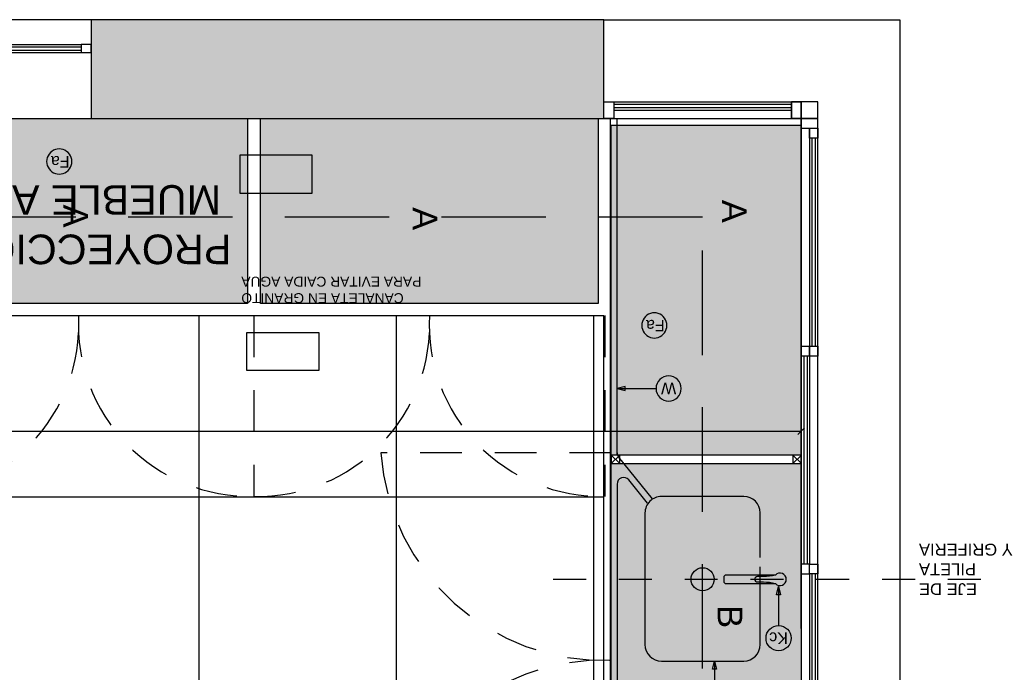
# Model space of a CAD drawing. Header units: millimetres. Extents: x -989 to -850, y -581 to -509.
# Tile 20 of 52: x -959.11 to -956.12, y -574.63 to -572.64. Entities that reach past the tile are written whole.
import ezdxf
from ezdxf.enums import TextEntityAlignment as Align

# ---------------------------------------------------------------- set-up
doc = ezdxf.new("R2010")
doc.units = ezdxf.units.MM
doc.header["$LTSCALE"] = 0.2
doc.set_wipeout_variables(frame=1)
for name, pattern in [('DASHDOT', [1, 0.5, -0.25, 0, -0.25]), ('HIDDEN', [0.375, 0.25, -0.125]), ('HIDDEN2', [4.762499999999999, 3.175, -1.5875])]:
    doc.linetypes.add(name, pattern=pattern)
for name, color, linetype in [('A Aluminio', 5, 'Continuous'), ('A HATCH MURO ALB', 252, 'Continuous'), ('A MURO', 1, 'Continuous'), ('A PAVIMENTO', 8, 'Continuous'), ('A-ABER', 1, 'Continuous'), ('A-ALBA-0', 253, 'Continuous'), ('A-ALBA-1', 1, 'Continuous'), ('A-ALBA-2', 2, 'Continuous'), ('A-ALBA-4', 6, 'Continuous'), ('A-ANNO-SIMB @ 20', 2, 'Continuous'), ('A-ANOT-COTA-PARC', 1, 'Continuous'), ('A-ANOT-TGRL', 1, 'Continuous'), ('A-ANOT-TTEC', 1, 'Continuous'), ('A-EQPM-FIJO', 1, 'Continuous'), ('A-EQPM-MOVL', 8, 'Continuous'), ('A-EQPM-SANI', 1, 'Continuous'), ('TEXTOS', 2, 'Continuous'), ('TXT COTA', 3, 'Continuous'), ('TXT TERMINACIONES', 3, 'Continuous')]:
    doc.layers.add(name, color=color, linetype=linetype)
doc.styles.add('arial', font='arial.ttf')
doc.styles.add('BIS-ANOT', font='swiss.ttf')
doc.styles.add('BIS-COTA', font='swissb.ttf')
doc.styles.add('BIS-TXT', font='swiss.ttf')
doc.styles.add('E5-100', font='micross.ttf')
doc.dimstyles.new('BIS-COTA-PARC', dxfattribs={"dimscale": 0, "dimtxt": 0.0018, "dimasz": 0.001, "dimexe": 0.0015, "dimexo": 0, "dimgap": 0.0005, "dimtad": 1, "dimdec": 0, "dimlfac": 100, "dimzin": 9, "dimdsep": 46, "dimtxsty": 'BIS-COTA', "dimblk": 'OBLIQUE', "dimcen": 2.5, "dimclrd": 256, "dimclre": 251, "dimclrt": 2, "dimadec": 1, "dimazin": 2, "dimtfac": 1, "dimtdec": 0, "dimtix": 1, "dimtmove": 2, "dimatfit": 3, "dimldrblk": 'DOT', "dimfxl": 0.0015, "dimfxlon": 1, "dimtolj": 1, "dimtzin": 0, "dimarcsym": 0})

# ---------------------------------------------------------------- blocks, each defined once
blk = doc.blocks.new('A04')
for p, q in [((-2.328306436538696e-10, -3.400013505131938, -10), (0, -2.468994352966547e-06, -10)), ((0.04999999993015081, -2.468994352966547e-06, -10), (0.04999999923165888, -3.400001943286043, -10)), ((0.02499999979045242, -2.016009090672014, -10), (0.02499999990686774, -0.03000246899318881, -10)), ((-1.164153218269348e-10, -1.85000246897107, -10), (-1.164153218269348e-10, -3.400002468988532, -10)), ((0.02499999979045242, -2.690674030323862, -10), (0.02499999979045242, -2.04600909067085, -10)), ((0.02499999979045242, -3.370013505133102, -10), (0.02499999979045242, -2.707513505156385, -10)), ((-0.6000000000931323, -3.400022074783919, -10), (0.04999999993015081, -3.400013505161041, -10)), ((0, -3.400013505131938, -10), (0, -3.4500135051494, -10)), ((0, -3.4500135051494, -10), (0, -3.400013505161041, -10)), ((0.04999999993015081, -3.400013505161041, -10), (0.04999999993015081, -3.4500135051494, -10)), ((-0.5700000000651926, -3.425022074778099, -10), (-0.03000000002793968, -3.425013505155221, -10)), ((-0.6000000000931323, -3.450022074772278, -10), (0, -3.4500135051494, -10))]:
    blk.add_line(p, q)
at = {"color": 8}
for p, q in [((0.032499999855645, -0.6919958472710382, -10), (0.03249999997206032, -0.06000246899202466, -10)), ((0.04249999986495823, -0.6919958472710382, -10), (0.04249999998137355, -0.06000246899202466, -10)), ((0.007499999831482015, -1.354020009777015, -10), (0.007499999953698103, -0.7220211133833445, -10)), ((0.01749999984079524, -1.354020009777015, -10), (0.01749999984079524, -0.7220211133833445, -10)), ((0.032499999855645, -2.016009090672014, -10), (0.032499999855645, -1.384006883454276, -10)), ((0.0424999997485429, -2.016009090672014, -10), (0.0424999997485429, -1.384006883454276, -10)), ((0.007499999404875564, -2.678013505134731, -10), (0.007499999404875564, -2.04600909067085, -10)), ((0.01749999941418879, -2.678013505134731, -10), (0.01749999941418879, -2.04600909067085, -10)), ((0.032499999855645, -3.340013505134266, -10), (0.032499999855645, -2.708013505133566, -10)), ((0.0424999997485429, -3.340013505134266, -10), (0.0424999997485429, -2.708013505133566, -10)), ((-0.03000000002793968, -3.432513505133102, -10), (-0.5700000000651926, -3.432522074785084, -10)), ((-0.03000000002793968, -3.442513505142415, -10), (-0.5700000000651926, -3.442522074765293, -10))]:
    blk.add_line(p, q, dxfattribs=at)
at = {"elevation": -10}
blk.add_lwpolyline([(-2.328306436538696e-10, -3.400011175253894), (-2.328306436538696e-10, -3.400011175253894), (0, -2.468994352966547e-06)], dxfattribs=at)
for points in [[(0.04999999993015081, -2.468994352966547e-06), (0.04999999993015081, -0.03000246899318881), (0, -0.03000246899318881), (0, -2.468994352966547e-06)], [(0.04999999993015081, -0.03000246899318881), (0.04999999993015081, -2.468994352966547e-06), (0, -2.468994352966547e-06), (0, -0.03000246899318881)], [(0.04999999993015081, -0.03000246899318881), (0.04999999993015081, -0.06000246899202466), (0.02499999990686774, -0.06000246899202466), (0.02499999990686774, -0.03000246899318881)], [(0.02499999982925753, -0.6920135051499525), (0.02499999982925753, -0.7220135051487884), (-1.940255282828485e-10, -0.7220135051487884), (-1.940255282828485e-10, -0.6920135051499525)], [(0.04999999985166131, -0.7219958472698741), (0.04999999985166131, -0.6919958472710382), (0.02499999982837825, -0.6919958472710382), (0.02499999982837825, -0.7219958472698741)], [(0.04999999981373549, -0.6920046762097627), (0.04999999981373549, -0.7220046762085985), (0.02499999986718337, -0.7220046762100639), (0.02499999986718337, -0.6920046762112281)], [(0.02499999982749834, -1.384020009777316), (0.02499999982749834, -1.35402000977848), (-1.578588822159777e-10, -1.354020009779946), (-1.578588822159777e-10, -1.384020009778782)], [(0.04999999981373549, -1.384006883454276), (0.04999999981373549, -1.35400688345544), (0.02499999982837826, -1.354006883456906), (0.02499999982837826, -1.384006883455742)], [(0.02499999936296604, -2.016009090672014), (0.02499999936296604, -2.04600909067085), (-6.603170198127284e-10, -2.04600909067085), (-6.603170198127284e-10, -2.016009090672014)], [(0.04999999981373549, -2.04600909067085), (0.04999999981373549, -2.016009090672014), (0.02499999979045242, -2.016009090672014), (0.02499999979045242, -2.04600909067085)], [(0.02499999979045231, -2.708013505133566), (0.02499999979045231, -2.67801350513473), (-2.328307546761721e-10, -2.67801350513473), (-2.328307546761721e-10, -2.708013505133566)], [(0.04999999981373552, -2.708013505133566), (0.04999999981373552, -2.67801350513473), (0.02499999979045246, -2.67801350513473), (0.02499999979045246, -2.708013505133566)], [(0.04999999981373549, -3.370013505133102), (0.04999999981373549, -3.340013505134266), (0.02499999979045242, -3.340013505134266), (0.02499999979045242, -3.370013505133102)], [(0.04999999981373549, -3.370013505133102), (0.04999999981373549, -3.400013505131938), (-2.328306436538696e-10, -3.400013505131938), (-2.328306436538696e-10, -3.370013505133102)], [(-0.6000000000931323, -3.450022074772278), (-0.5700000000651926, -3.450022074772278), (-0.5700000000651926, -3.400022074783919), (-0.6000000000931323, -3.400022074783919)], [(-0.03000000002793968, -3.400013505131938), (0, -3.400013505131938), (0, -3.4500135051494), (-0.03000000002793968, -3.4500135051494)], [(-0.03000000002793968, -3.4500135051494), (0, -3.4500135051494), (0, -3.400013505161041), (-0.03000000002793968, -3.400013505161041)], [(0, -3.400013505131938), (0.04999999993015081, -3.400013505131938), (0.04999999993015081, -3.4500135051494), (0, -3.4500135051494)]]:
    blk.add_lwpolyline(points, close=True, dxfattribs=at)
blk = doc.blocks.new('A18 p')
at = {"linetype": 'ByBlock'}
for p, q in [((0.03000000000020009, 0.02500320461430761), (1.269997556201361, 0.02499735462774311)), ((0.03000000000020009, 3.20461421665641e-06), (1.270000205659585, -6.878539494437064e-06))]:
    blk.add_line(p, q, dxfattribs=at)
at = {"color": 8, "linetype": 'ByBlock'}
for p, q in [((0.03000000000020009, 0.01750320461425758), (1.270000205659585, 0.01749312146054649)), ((0.03000000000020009, 0.007503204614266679), (1.270000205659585, 0.007493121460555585))]:
    blk.add_line(p, q, dxfattribs=at)
at = {"linetype": 'HIDDEN'}
for points in [[(0.03000000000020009, 0), (0, 0), (0, 0.02499735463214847), (0.03000000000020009, 0.02500000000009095)], [(1.300000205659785, -2.645369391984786e-06), (1.270000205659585, -2.645369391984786e-06), (1.270000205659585, 0.02499735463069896), (1.300000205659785, 0.02499735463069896)]]:
    blk.add_lwpolyline(points, close=True, dxfattribs=at)
blk = doc.blocks.new('A-ANNO-NOM-2')
blk.add_wipeout([(8.220364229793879e-20, -0.001913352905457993), (0.00029931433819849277, -0.0018897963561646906), (0.0005912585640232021, -0.0018197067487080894), (0.0008686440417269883, -0.0017048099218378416), (0.0011246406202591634, -0.0015479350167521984), (0.0013529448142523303, -0.0013529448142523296), (0.0015479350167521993, -0.0011246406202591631), (0.0017048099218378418, -0.0008686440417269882), (0.00181970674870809, -0.0005912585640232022), (0.001889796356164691, -0.0002993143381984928), (0.0019133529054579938, 0), (0.0018897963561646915, 0.0002993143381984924), (0.00181970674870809, 0.0005912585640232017), (0.0017048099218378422, 0.0008686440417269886), (0.0015479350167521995, 0.0011246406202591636), (0.0013529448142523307, 0.001352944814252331), (0.001124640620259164, 0.0015479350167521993), (0.0008686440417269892, 0.0017048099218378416), (0.0005912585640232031, 0.0018197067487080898), (0.00029931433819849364, 0.0018897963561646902), (1.0194762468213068e-18, 0.0019133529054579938), (-0.0002993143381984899, 0.001889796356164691), (-0.0005912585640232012, 0.0018197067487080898), (-0.0008686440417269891, 0.0017048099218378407), (-0.0011246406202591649, 0.0015479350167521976), (-0.0013529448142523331, 0.0013529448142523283), (-0.0015479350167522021, 0.0011246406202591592), (-0.0017048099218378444, 0.0008686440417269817), (-0.0018197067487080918, 0.0005912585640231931), (-0.0018897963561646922, 0.000299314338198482), (-0.001913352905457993, -1.214306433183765e-17), (-0.0018897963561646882, -0.00029931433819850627), (-0.0018197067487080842, -0.0005912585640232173), (-0.001704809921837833, -0.0008686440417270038), (-0.0015479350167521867, -0.0011246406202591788), (-0.0013529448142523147, -0.0013529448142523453), (-0.001124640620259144, -0.0015479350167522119), (-0.0008686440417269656, -0.001704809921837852), (-0.0005912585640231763, -0.0018197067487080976), (-0.0002993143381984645, -0.0018897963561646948)])
blk.add_lwpolyline([(-3.51477226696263e-19, -0.001913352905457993), (0.0002993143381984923, -0.001889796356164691), (0.0005912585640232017, -0.00181970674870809), (0.000868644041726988, -0.001704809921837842), (0.001124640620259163, -0.001547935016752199), (0.00135294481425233, -0.001352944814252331), (0.001547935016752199, -0.001124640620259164), (0.001704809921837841, -0.0008686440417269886), (0.001819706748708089, -0.0005912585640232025), (0.001889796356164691, -0.000299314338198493), (0.001913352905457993, -4.686363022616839e-19), (0.001889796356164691, 0.0002993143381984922), (0.00181970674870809, 0.0005912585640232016), (0.001704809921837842, 0.0008686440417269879), (0.001547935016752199, 0.001124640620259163), (0.001352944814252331, 0.00135294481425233), (0.001124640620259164, 0.001547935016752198), (0.0008686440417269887, 0.001704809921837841), (0.0005912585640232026, 0.001819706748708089), (0.0002993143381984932, 0.001889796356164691), (5.857953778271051e-19, 0.001913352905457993), (-0.0002993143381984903, 0.001889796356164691), (-0.0005912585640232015, 0.00181970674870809), (-0.0008686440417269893, 0.001704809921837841), (-0.001124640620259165, 0.001547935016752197), (-0.001352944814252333, 0.001352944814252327), (-0.001547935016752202, 0.001124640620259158), (-0.001704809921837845, 0.0008686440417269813), (-0.001819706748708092, 0.000591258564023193), (-0.001889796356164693, 0.0002993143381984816), (-0.001913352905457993, -1.289223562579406e-17), (-0.001889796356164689, -0.000299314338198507), (-0.001819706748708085, -0.0005912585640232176), (-0.001704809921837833, -0.0008686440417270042), (-0.001547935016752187, -0.001124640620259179), (-0.001352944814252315, -0.001352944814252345), (-0.001124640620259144, -0.001547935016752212), (-0.0008686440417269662, -0.001704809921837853), (-0.0005912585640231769, -0.001819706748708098), (-0.0002993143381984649, -0.001889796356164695)], close=True)
at = {"color": 1, "linetype": 'Continuous', "style": 'E5-100'}
blk.add_attdef('LETRA', text='', height=0.00175, dxfattribs=at).set_placement((0, 0), align=Align.MIDDLE_CENTER)
blk = doc.blocks.new('_Oblique')
at = {"layer": 'TXT COTA', "color": 0, "lineweight": -2}
blk.add_line((-0.5, -0.5), (0.5, 0.5), dxfattribs=at)
blk = doc.blocks.new('*D588')
at = {"layer": 'A-ANOT-COTA-PARC', "color": 251, "lineweight": -2, "transparency": 16777216}
for p, q in [((-963.8681520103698, -573.9246728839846), (-963.8681520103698, -573.8646728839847)), ((-956.7326282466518, -573.9246728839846), (-956.7326282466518, -573.8646728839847))]:
    blk.add_line(p, q, dxfattribs=at)
at = {"layer": 'A-ANOT-COTA-PARC', "lineweight": -2, "transparency": 16777216}
blk.add_line((-963.8681520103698, -573.8946728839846), (-956.7326282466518, -573.8946728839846), dxfattribs=at)
at = {"layer": 'Defpoints', "color": 0, "transparency": 16777216}
for p in [(-956.7326282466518, -573.8946728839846), (-963.8681520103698, -574.3297108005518), (-956.7326282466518, -574.3397108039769)]:
    blk.add_point(p, dxfattribs=at)
at = {"layer": 'A-ANOT-COTA-PARC', "lineweight": -2, "transparency": 16777216, "xscale": 0.02, "yscale": 0.02, "zscale": 0.02, "rotation": 180}
blk.add_blockref('_Oblique', (-963.8681520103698, -573.8946728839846), dxfattribs=at)
at = {"layer": 'A-ANOT-COTA-PARC', "lineweight": -2, "transparency": 16777216, "xscale": 0.02, "yscale": 0.02, "zscale": 0.02}
blk.add_blockref('_Oblique', (-956.7326282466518, -573.8946728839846), dxfattribs=at)
at = {"layer": 'A-ANOT-COTA-PARC', "color": 2, "transparency": 16777216, "insert": (-960.3003901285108, -573.8666728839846), "char_height": 0.036, "attachment_point": 5, "style": 'BIS-COTA'}
blk.add_mtext('\\A1;714', dxfattribs=at)
blk = doc.blocks.new('_Dot')
at = {"color": 0, "linetype": 'ByBlock', "lineweight": -2}
blk.add_line((-0.5, 0), (-1, 0), dxfattribs=at)
at = {"color": 0, "linetype": 'ByBlock', "const_width": 0.5}
blk.add_lwpolyline([(-0.25, 0, 1), (0.25, 0, 1)], format="xyb", close=True, dxfattribs=at)
blk = doc.blocks.new('*U63')
blk.add_lwpolyline([(3.420143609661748e-14, -0.007845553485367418), (-0.0003124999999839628, -0.006595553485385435), (0.0003125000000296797, -0.006595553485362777)], close=True)
blk.add_wipeout([(-7.851580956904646e-19, -0.001913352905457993), (0.0002993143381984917, -0.0018897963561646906), (0.0005912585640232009, -0.0018197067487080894), (0.000868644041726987, -0.0017048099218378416), (0.001124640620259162, -0.0015479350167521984), (0.001352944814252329, -0.00135294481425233), (0.0015479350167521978, -0.0011246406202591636), (0.0017048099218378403, -0.0008686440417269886), (0.0018197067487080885, -0.0005912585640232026), (0.0018897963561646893, -0.0002993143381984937), (0.0019133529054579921, -8.673617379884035e-19), (0.0018897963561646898, 0.0002993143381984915), (0.0018197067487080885, 0.0005912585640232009), (0.0017048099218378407, 0.0008686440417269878), (0.001547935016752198, 0.0011246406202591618), (0.0013529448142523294, 0.0013529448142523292), (0.0011246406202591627, 0.0015479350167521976), (0.0008686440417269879, 0.0017048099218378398), (0.0005912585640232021, 0.001819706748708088), (0.00029931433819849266, 0.0018897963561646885), (1.5211450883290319e-19, 0.0019133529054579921), (-0.00029931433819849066, 0.0018897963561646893), (-0.0005912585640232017, 0.001819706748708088), (-0.0008686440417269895, 0.001704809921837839), (-0.0011246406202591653, 0.0015479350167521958), (-0.0013529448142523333, 0.0013529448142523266), (-0.0015479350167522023, 0.0011246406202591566), (-0.0017048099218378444, 0.0008686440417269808), (-0.0018197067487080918, 0.0005912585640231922), (-0.0018897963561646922, 0.0002993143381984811), (-0.001913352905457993, -1.3010426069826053e-17), (-0.0018897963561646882, -0.00029931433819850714), (-0.0018197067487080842, -0.0005912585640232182), (-0.001704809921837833, -0.0008686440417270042), (-0.001547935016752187, -0.0011246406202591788), (-0.001352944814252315, -0.0013529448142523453), (-0.0011246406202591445, -0.0015479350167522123), (-0.0008686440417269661, -0.0017048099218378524), (-0.0005912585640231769, -0.0018197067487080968), (-0.00029931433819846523, -0.0018897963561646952)])
at = {"linetype": 'Continuous'}
blk.add_line((3.420143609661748e-14, -0.007845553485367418), (1.146397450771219e-14, -0.001913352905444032), dxfattribs=at)
blk.add_circle((0, 0), 0.001913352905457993)
at = {"color": 1, "linetype": 'Continuous', "style": 'E5-100'}
blk.add_attdef('LETRA', text='', height=0.00175, dxfattribs=at).set_placement((0, 0), align=Align.MIDDLE_CENTER)
blk = doc.blocks.new('*U64')
blk.add_lwpolyline([(0.007845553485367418, 3.406102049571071e-14), (0.006595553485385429, -0.0003124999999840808), (0.006595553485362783, 0.0003125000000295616)], close=True)
blk.add_wipeout([(-7.851580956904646e-19, -0.001913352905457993), (0.0002993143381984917, -0.0018897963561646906), (0.0005912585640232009, -0.0018197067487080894), (0.000868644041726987, -0.0017048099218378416), (0.001124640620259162, -0.0015479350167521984), (0.001352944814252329, -0.00135294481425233), (0.0015479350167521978, -0.0011246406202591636), (0.0017048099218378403, -0.0008686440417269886), (0.0018197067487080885, -0.0005912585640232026), (0.0018897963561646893, -0.0002993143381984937), (0.0019133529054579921, -8.673617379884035e-19), (0.0018897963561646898, 0.0002993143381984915), (0.0018197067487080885, 0.0005912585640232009), (0.0017048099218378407, 0.0008686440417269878), (0.001547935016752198, 0.0011246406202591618), (0.0013529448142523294, 0.0013529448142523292), (0.0011246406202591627, 0.0015479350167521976), (0.0008686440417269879, 0.0017048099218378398), (0.0005912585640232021, 0.001819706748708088), (0.00029931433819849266, 0.0018897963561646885), (1.5211450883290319e-19, 0.0019133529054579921), (-0.00029931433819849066, 0.0018897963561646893), (-0.0005912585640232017, 0.001819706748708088), (-0.0008686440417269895, 0.001704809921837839), (-0.0011246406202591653, 0.0015479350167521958), (-0.0013529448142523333, 0.0013529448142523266), (-0.0015479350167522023, 0.0011246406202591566), (-0.0017048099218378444, 0.0008686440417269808), (-0.0018197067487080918, 0.0005912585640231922), (-0.0018897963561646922, 0.0002993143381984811), (-0.001913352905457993, -1.3010426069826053e-17), (-0.0018897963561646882, -0.00029931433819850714), (-0.0018197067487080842, -0.0005912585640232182), (-0.001704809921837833, -0.0008686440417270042), (-0.001547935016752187, -0.0011246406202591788), (-0.001352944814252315, -0.0013529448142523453), (-0.0011246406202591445, -0.0015479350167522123), (-0.0008686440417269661, -0.0017048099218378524), (-0.0005912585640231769, -0.0018197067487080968), (-0.00029931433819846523, -0.0018897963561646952)])
at = {"linetype": 'Continuous'}
blk.add_line((0.007845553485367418, 3.406102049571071e-14), (0.001913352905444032, 1.14297303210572e-14), dxfattribs=at)
blk.add_circle((0, 0), 0.001913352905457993)
at = {"color": 1, "linetype": 'Continuous', "style": 'E5-100'}
blk.add_attdef('LETRA', text='', height=0.00175, dxfattribs=at).set_placement((0, 0), align=Align.MIDDLE_CENTER)
blk = doc.blocks.new('1X1')
at = {"layer": 'A Aluminio', "color": 6}
blk.add_lwpolyline([(26.07357350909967, 32.27882754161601), (26.04817350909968, 32.27882754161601), (26.04817350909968, 32.25342754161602), (26.07357350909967, 32.25342754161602)], close=True, dxfattribs=at)
for points in [[(26.07357350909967, 32.27882754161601), (26.04817350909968, 32.25342754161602)], [(26.07357350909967, 32.25342754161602), (26.04817350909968, 32.27882754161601)]]:
    blk.add_lwpolyline(points, dxfattribs=at)

msp = doc.modelspace()

# ---------------------------------------------------------------- hatches: boundary and pattern name
at = {"layer": 'A HATCH MURO ALB'}
h = msp.add_hatch(color=256, dxfattribs=at)
h.dxf.hatch_style = 1
h.paths.add_polyline_path([(-957.3326281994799, -572.6447143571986), (-957.4326278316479, -572.6447143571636), (-958.8908663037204, -572.6447152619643), (-958.8908663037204, -572.9447152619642), (-957.3326282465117, -572.9446296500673), (-957.3326282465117, -572.894629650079)])
at = {"layer": 'A PAVIMENTO'}
h = msp.add_hatch(dxfattribs=at)
h.set_pattern_fill('_USER', color=256, scale=0.6, angle=1079.999999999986, double=1, pattern_type=0)
h.set_pattern_definition([(179.9999999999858, (-1544.763062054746, -305.2943746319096), (-1.48157066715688e-13, -0.6), []), (270, (-1544.763062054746, -305.2943746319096), (0.6, -1.480468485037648e-13), [])])
h.paths.add_polyline_path([(-957.6336260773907, -575.7630740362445), (-957.6336260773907, -575.7446522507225), (-957.3326282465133, -575.7446522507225), (-957.3326282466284, -573.5446522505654), (-960.4681520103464, -573.5446522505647), (-960.4681516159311, -572.7446521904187), (-960.5681516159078, -572.7446522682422), (-960.568152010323, -573.4745673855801), (-961.8681520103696, -573.4745673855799), (-961.8680762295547, -572.7447802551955), (-962.0408674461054, -572.7446493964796), (-963.8681520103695, -572.7446491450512), (-963.8681520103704, -576.3446492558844), (-961.8826282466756, -576.3446492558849), (-961.8826282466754, -575.7446522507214), (-958.6326282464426, -575.7446522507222), (-958.6326282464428, -576.3446492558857), (-958.5196009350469, -576.3446492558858), (-958.5196009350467, -575.7630740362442)])

# ---------------------------------------------------------------- linework, layer by layer
at = {"layer": 'A Aluminio', "color": 6}
msp.add_lwpolyline([(-958.3761531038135, -572.9446587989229), (-957.3501908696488, -572.944658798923), (-957.3501897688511, -573.5067135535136), (-958.3761520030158, -573.5067135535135)], close=True, dxfattribs=at)
at = {"layer": 'A MURO'}
msp.add_lwpolyline([(-957.3326281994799, -572.9447135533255), (-957.3326281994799, -572.6447135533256), (-958.8908663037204, -572.6447152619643), (-958.8908663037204, -572.9447152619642), (-957.3326282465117, -572.9446296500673)], dxfattribs=at)
at = {"layer": 'A-ALBA-0', "linetype": 'HIDDEN2', "ltscale": 0.2}
for points in [[(-959.4621519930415, -573.5428617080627), (-959.4621519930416, -574.092861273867, 0.4365796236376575), (-958.9291519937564, -573.5428617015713)], [(-958.3960590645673, -573.5428617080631), (-958.3960590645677, -574.0928612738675, -0.4365796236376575), (-958.9290590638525, -573.5428617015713)], [(-958.3960590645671, -573.5428616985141), (-958.3960590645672, -574.0928612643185, 0.4365796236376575), (-957.863059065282, -573.5428616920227)], [(-957.3299661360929, -573.5428616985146), (-957.3299661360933, -574.0928612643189, -0.4365796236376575), (-957.8629661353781, -573.5428616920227)], [(-957.3101520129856, -573.9603101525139), (-958.0103540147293, -573.9603101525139, 0.4037436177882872), (-957.3099941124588, -574.5906907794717)], [(-957.3101520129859, -575.2210823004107), (-958.0103540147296, -575.2210823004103, -0.4037436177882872), (-957.3099941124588, -574.5907016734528)]]:
    msp.add_lwpolyline(points, format="xyb", dxfattribs=at)
at = {"layer": 'A-ALBA-1', "linetype": 'HIDDEN2', "ltscale": 0.5}
for p, q in [((-957.0326725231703, -573.2446498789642), (-960.5281142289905, -573.2447042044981)), ((-957.0326282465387, -576.0446546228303), (-957.0326725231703, -573.2446498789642))]:
    msp.add_line(p, q, dxfattribs=at)
at = {"layer": 'A-ALBA-2', "linetype": 'DASHDOT', "ltscale": 0.1}
msp.add_line((-957.4869123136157, -574.3447199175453, 0.0004536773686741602), (-956.115579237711, -574.3447199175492, 0.0004536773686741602), dxfattribs=at)
at = {"layer": 'A-ALBA-4'}
for p, q in [((-958.8908663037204, -572.6447152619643), (-960.1908671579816, -572.6447152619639)), ((-960.19086727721, -572.9447145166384), (-958.8908667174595, -572.9447145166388))]:
    msp.add_line(p, q, dxfattribs=at)
msp.add_lwpolyline([(-957.3326281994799, -572.6447135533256), (-956.4326282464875, -572.644713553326), (-956.4326282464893, -576.3446492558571)], dxfattribs=at)
at = {"layer": 'A-EQPM-FIJO'}
msp.add_lwpolyline([(-957.8372711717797, -576.3446492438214), (-957.8372711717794, -575.7446522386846), (-957.3326282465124, -575.7446522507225), (-957.332628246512, -573.5446522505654), (-960.5281142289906, -573.5446323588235), (-960.5281142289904, -572.9446946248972)], dxfattribs=at)
at = {"layer": 'A-EQPM-MOVL', "linetype": 'Continuous'}
for p, q in [((-957.3126282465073, -573.7568845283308), (-957.312627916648, -572.9446299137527)), ((-957.312628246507, -573.756884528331), (-957.312628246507, -573.5447135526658)), ((-957.2926282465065, -573.9601480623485), (-957.2926282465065, -573.5347135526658)), ((-957.3126282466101, -575.2683821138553, 0.0004536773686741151), (-957.312628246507, -573.756884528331)), ((-957.1846751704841, -574.100341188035), (-957.2881615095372, -573.9727463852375)), ((-957.2926282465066, -574.0553988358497), (-957.2926282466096, -575.1802223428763, 0.0004536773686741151)), ((-957.1997903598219, -574.1134549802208), (-957.257094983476, -574.0428005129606))]:
    msp.add_line(p, q, dxfattribs=at)
at = {"layer": 'A-EQPM-MOVL'}
msp.add_arc((-957.272628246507, -573.9601480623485), 0.02, 179.999999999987, 219.0439360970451, dxfattribs=at)
at = {"layer": 'A-EQPM-MOVL', "linetype": 'Continuous'}
msp.add_arc((-957.2726282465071, -574.0553988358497), 0.02, 39.04393609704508, 179.999999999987, dxfattribs=at)
at = {"layer": 'A-EQPM-SANI', "elevation": 0.0004536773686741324}
for points in [[(-956.8576290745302, -574.2790532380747), (-956.8576290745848, -574.143053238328, 0.4142135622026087), (-956.9076290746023, -574.0930532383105), (-957.1576290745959, -574.0930532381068, 0.4142135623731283), (-957.207629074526, -574.1430532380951), (-957.2076290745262, -574.5430532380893, 0.414213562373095), (-957.157629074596, -574.5930532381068), (-956.9076290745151, -574.5930532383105, 0.414213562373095), (-956.8576290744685, -574.5430532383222), (-956.857629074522, -574.3070532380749)], [(-956.8099575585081, -574.358719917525), (-956.9603216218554, -574.3587199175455, -0.4142135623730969), (-956.967321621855, -574.3517199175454), (-956.967321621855, -574.3377199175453, -0.414213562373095), (-956.9603216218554, -574.3307199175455), (-956.8099575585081, -574.3307199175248)]]:
    msp.add_lwpolyline(points, format="xyb", dxfattribs=at)
msp.add_lwpolyline([(-956.8660957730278, -574.3527199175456), (-956.8471522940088, -574.3527199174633, -0.06965318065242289), (-956.8111052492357, -574.3575728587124, 2.566955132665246), (-956.8111052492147, -574.3318669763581, -0.06965318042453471), (-956.8471522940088, -574.336719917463), (-956.8660957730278, -574.3367199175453, 0.9999999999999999)], format="xyb", close=True, dxfattribs=at)
at = {"layer": 'A-EQPM-SANI'}
msp.add_circle((-957.0326290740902, -574.3447199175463, 0.0004536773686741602), 0.035, dxfattribs=at)
at = {"layer": 'TXT TERMINACIONES', "ltscale": 0.3, "extrusion": (-2.27775273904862e-08, -7.355682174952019e-14, 0.9999999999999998), "elevation": 2.183770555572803e-05}
msp.add_lwpolyline([(-958.2191711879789, -573.0562911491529), (-958.4388772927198, -573.0562914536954), (-958.4388771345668, -573.171736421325), (-958.2191710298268, -573.1717361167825)], close=True, dxfattribs=at)
at = {"layer": 'TXT TERMINACIONES', "ltscale": 0.3, "extrusion": (-2.277752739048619e-08, -7.355846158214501e-14, 0.9999999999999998), "elevation": 2.183723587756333e-05}
msp.add_lwpolyline([(-958.1984654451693, -573.7102530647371), (-958.4181715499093, -573.7102534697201), (-958.4181717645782, -573.59480850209), (-958.1984656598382, -573.5948080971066)], close=True, dxfattribs=at)

# ---------------------------------------------------------------- block references
at = {"layer": 'A Aluminio', "color": 6, "rotation": 180}
for p in [(-931.2364206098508, -541.714258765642, 0.0004536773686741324), (-930.6842968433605, -541.7142587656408, 0.0004536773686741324)]:
    msp.add_blockref('1X1', p, dxfattribs=at)
at = {"layer": 'A-ABER', "xscale": -1, "rotation": 180}
for name, p in [('A18 p', (-960.1908673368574, -572.7196517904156)), ('A04', (-956.7326282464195, -576.3446517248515, 10))]:
    msp.add_blockref(name, p, dxfattribs=at)

# ---------------------------------------------------------------- texts
at = {"layer": 'A-ANOT-TGRL', "ltscale": 0.3, "char_height": 0.075, "width": 0.3117042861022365, "attachment_point": 5, "style": 'BIS-ANOT'}
for s, insert, rotation in [('A', (-958.9378907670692, -573.2412678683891), 269.9999999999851), ('A', (-957.876238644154, -573.2492404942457), 269.99999999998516), ('A', (-956.936138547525, -573.2268392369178), 269.99999999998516), ('B', (-956.9490258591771, -574.4581536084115), 269.99999999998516)]:
    msp.add_mtext(s, dxfattribs=dict(at, insert=insert, rotation=rotation))
at = {"layer": 'A-ANOT-TTEC', "ltscale": 0.3, "insert": (-958.9918868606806, -573.2667816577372), "char_height": 0.09, "width": 1.493888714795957, "attachment_point": 5, "rotation": 179.99999999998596, "style": 'BIS-ANOT'}
msp.add_mtext('PROYECCION DE MUEBLE AEREO', dxfattribs=at)
at = {"layer": 'A-ANOT-TTEC', "insert": (-956.3748993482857, -574.2361747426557, 0.0004536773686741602), "char_height": 0.036, "attachment_point": 9, "rotation": 179.99999999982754, "style": 'BIS-TXT'}
msp.add_mtext_dynamic_manual_height_columns('EJE DE PILETA \\PY GRIFERIA', width=0.306258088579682, gutter_width=0.025, heights=[0], dxfattribs=at)
at = {"layer": 'TEXTOS', "insert": (-958.4345695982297, -573.5055220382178), "char_height": 0.03, "attachment_point": 3, "rotation": 179.9999999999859, "style": 'arial'}
msp.add_mtext_dynamic_manual_height_columns('\\A1;CANALETA EN GRANITO\\P PARA EVITAR CAIDA AGUA', width=0.9121275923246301, gutter_width=12.5, heights=[0], dxfattribs=at)

# ---------------------------------------------------------------- dimensions: what is measured, and where the dimension line sits
at = {"layer": 'A-ANOT-COTA-PARC'}
dim = msp.add_linear_dim(base=(-956.7326282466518, -573.8946728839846), p1=(-963.8681520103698, -574.3297108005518), p2=(-956.7326282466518, -574.3397108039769), dimstyle='BIS-COTA-PARC', override={"dimscale": 0, "dimtix": 1, "dimtofl": 1, "dimtmove": 2, "dimatfit": 3}, dxfattribs=at)
dim.commit()
dim.dimension.update_dxf_attribs({"geometry": '*D588', "text_midpoint": (-960.3003901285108, -573.8666728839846)})

# ---------------------------------------------------------------- next in the draw order: block references
at = {"layer": 'A-ANNO-SIMB @ 20', "linetype": 'Continuous'}
ref = msp.add_blockref('A-ANNO-NOM-2', (-958.9879151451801, -573.0756305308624), dxfattribs=dict(at, xscale=20, yscale=20, zscale=20))
ref.add_attrib('LETRA', 'Fa', dxfattribs={"layer": '0', "color": 1, "linetype": 'Continuous', "height": 0.035, "rotation": 179.999999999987, "style": 'BIS-ANOT'}).set_placement((-958.9848499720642, -573.0764146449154), align=Align.MIDDLE_CENTER)
ref = msp.add_blockref('A-ANNO-NOM-2', (-957.1792756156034, -573.5734630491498, 0.0009672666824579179), dxfattribs=dict(at, xscale=20, yscale=20, zscale=20))
ref.add_attrib('LETRA', 'Fa', dxfattribs={"layer": '0', "color": 1, "linetype": 'Continuous', "height": 0.035, "rotation": 179.999999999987, "style": 'BIS-ANOT'}).set_placement((-957.1762104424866, -573.5742471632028, 0.0009672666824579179), align=Align.MIDDLE_CENTER)
ref = msp.add_blockref('*U64', (-957.1357171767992, -573.7652356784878), dxfattribs=dict(at, xscale=-20, yscale=20, zscale=20, rotation=359.999999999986))
ref.add_attrib('LETRA', 'W', dxfattribs={"layer": '0', "color": 1, "linetype": 'Continuous', "height": 0.035, "rotation": 179.999999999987, "style": 'E5-100'}).set_placement((-957.1357171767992, -573.7652356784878), align=Align.MIDDLE_CENTER)
at = {"layer": 'A-ANNO-SIMB @ 20', "linetype": 'Continuous', "xscale": 20, "yscale": 20, "zscale": 20, "rotation": 179.999999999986}
for p, values in [((-956.801602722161, -574.5234670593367, 0.0004536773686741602), {'LETRA': 'Kc'}), ((-956.9964094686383, -574.7499643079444, 0.0004536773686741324), {'LETRA': 'Id'})]:
    msp.add_blockref('*U63', p, dxfattribs=at).add_auto_attribs(values)

# ---------------------------------------------------------------- next in the draw order: hatches: boundary and pattern name
at = {"layer": 'A PAVIMENTO', "transparency": 33554508}
h = msp.add_hatch(color=253, dxfattribs=at)
h.dxf.hatch_style = 1
h.paths.add_polyline_path([(-960.5081142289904, -572.9447145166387), (-959.4821519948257, -572.9447145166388), (-959.4821519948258, -573.5067135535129), (-960.5081142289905, -573.5067135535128)])
h.paths.add_polyline_path([(-959.4421519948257, -572.9447145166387), (-958.416189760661, -572.9447145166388), (-958.4161897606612, -573.5067135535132), (-959.4421519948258, -573.5067135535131)])
h.paths.add_polyline_path([(-958.3761531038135, -572.9446587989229), (-957.3501908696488, -572.944658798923), (-957.3501897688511, -573.5067135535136), (-958.3761520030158, -573.5067135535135)])
h.paths.add_polyline_path([(-957.3101520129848, -572.9647145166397), (-956.732628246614, -572.9647145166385), (-956.7326282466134, -573.9676863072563), (-957.3101520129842, -573.9676863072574)])
h.paths.add_polyline_path([(-957.3101520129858, -575.2337823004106), (-956.7326282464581, -575.2337823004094), (-956.7326282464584, -576.3247824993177), (-957.310152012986, -576.3247824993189)])
h.paths.add_polyline_path([(-959.1536304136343, -575.7827182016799), (-959.6582269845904, -575.7827182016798), (-959.6582269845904, -576.3446492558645), (-959.1536304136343, -576.3446492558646)])
h.paths.add_polyline_path([(-961.8636282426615, -575.7827182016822), (-960.8036291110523, -575.7827182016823), (-960.8036291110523, -576.3446492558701), (-961.8636282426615, -576.34464925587)])
at = {"layer": 'A PAVIMENTO', "transparency": 33554534}
h = msp.add_hatch(color=253, dxfattribs=at)
h.dxf.hatch_style = 1
edge = h.paths.add_edge_path(flags=16)
edge.add_arc((-960.2176981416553, -576.044683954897), 0.03499999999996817, 0, 360)
h.paths.add_polyline_path([(-960.7782291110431, -575.7827182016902), (-959.6836299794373, -575.7827182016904), (-959.6836299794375, -576.3446522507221), (-960.7782291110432, -576.3446522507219)])
h.paths.add_polyline_path([(-957.8118711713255, -575.7827152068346), (-957.3355520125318, -575.7827152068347), (-957.33555201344, -576.3446492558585), (-957.8118711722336, -576.3446492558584)])
h.paths.add_polyline_path([(-957.3101520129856, -573.9930544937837), (-956.7326282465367, -573.99311812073), (-956.7326282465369, -575.208414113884), (-957.3101520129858, -575.2083504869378)])

# ---------------------------------------------------------------- next in the draw order: linework, layer by layer
at = {"layer": 'A Aluminio', "color": 6}
for points in [[(-959.4421519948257, -572.9447145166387), (-958.416189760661, -572.9447145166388), (-958.4161897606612, -573.5067135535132), (-959.4421519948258, -573.5067135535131)], [(-957.3101520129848, -572.9647145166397), (-956.732628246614, -572.9647145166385), (-956.7326282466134, -573.9676863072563), (-957.3101520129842, -573.9676863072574)], [(-957.3101520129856, -573.9930544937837), (-956.7326282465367, -573.99311812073), (-956.7326282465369, -575.208414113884), (-957.3101520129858, -575.2083504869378)]]:
    msp.add_lwpolyline(points, close=True, dxfattribs=at)
at = {"layer": 'A-EQPM-MOVL', "linetype": 'Continuous'}
msp.add_line((-957.292628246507, -573.9672390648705), (-957.2926279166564, -572.9446301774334), dxfattribs=at)

doc.saveas('drawing.dxf')
